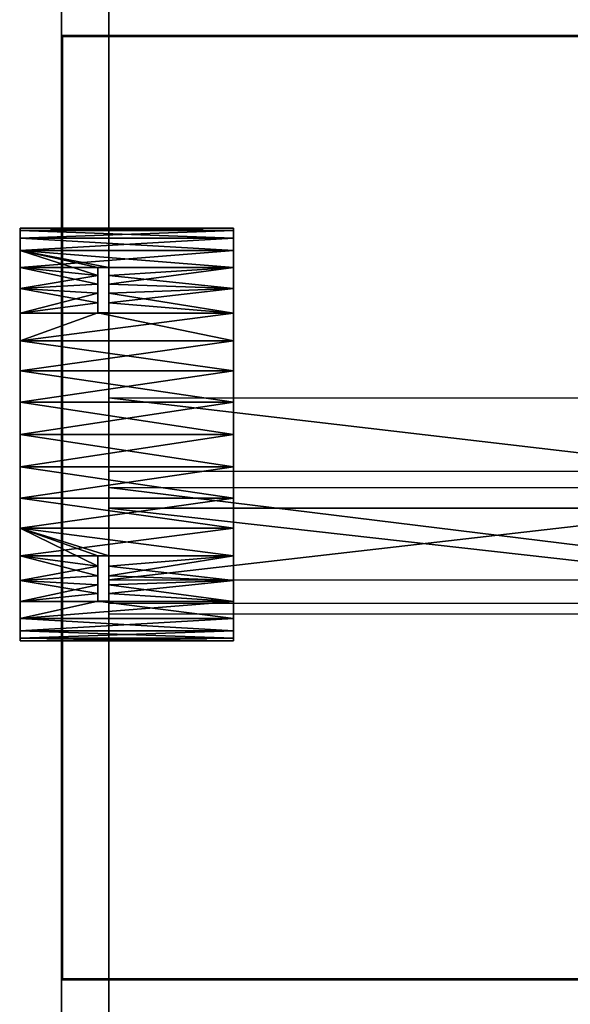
# Model space of a CAD drawing. Extents: x -4.6 to 26, y -2.8 to 21.5.
# Tile 253 of 256: x 5.6 to 11.1, y 5.7 to 15.6. Entities that reach past the tile are written whole.
import ezdxf

# ---------------------------------------------------------------- set-up
doc = ezdxf.new("R2010")
doc.units = 0

# ---------------------------------------------------------------- blocks, each defined once
blk = doc.blocks.new('Box-47232cab-f278-462b-90e7-30039a0877d6')
at = {"color": 253, "linetype": 'Continuous', "true_color": 0xa0a0a0, "transparency": 33554687}
mesh = blk.add_polyface(dxfattribs=at)
corners = [(6, 0, 43.99), (16.38, 0, 43.99), (16.38, 5.97, 43.99), (6, 5.97, 43.99), (6, 0, 44), (16.38, 0, 44), (16.38, 5.97, 44), (6, 5.97, 44)]
mesh.append_faces([[corners[k] for k in face] for face in [(0, 1, 2, 3), (4, 5, 6, 7), (0, 1, 5, 4), (1, 2, 6, 5), (2, 3, 7, 6), (3, 0, 4, 7)]], dxfattribs={"color": 253})
blk = doc.blocks.new('Box-80e58fef-e3df-4269-b00b-080e6a08c7a6')
at = {"color": 253, "linetype": 'Continuous', "true_color": 0xa0a0a0, "transparency": 33554687}
mesh = blk.add_polyface(dxfattribs=at)
corners = [(0, 0, 43.99), (6, 0, 43.99), (6, 21.5, 43.99), (0, 21.5, 43.99), (0, 0, 44), (6, 0, 44), (6, 21.5, 44), (0, 21.5, 44)]
mesh.append_faces([[corners[k] for k in face] for face in [(0, 1, 2, 3), (4, 5, 6, 7), (0, 1, 5, 4), (1, 2, 6, 5), (2, 3, 7, 6), (3, 0, 4, 7)]], dxfattribs={"color": 253})
blk = doc.blocks.new('Box-bc52bd21-5882-4a96-b438-ab2058418cce')
at = {"color": 253, "linetype": 'Continuous', "true_color": 0xa0a0a0, "transparency": 33554687}
mesh = blk.add_polyface(dxfattribs=at)
corners = [(6, 15.4, 43.99), (16.38, 15.4, 43.99), (16.38, 21.5, 43.99), (6, 21.5, 43.99), (6, 15.4, 44), (16.38, 15.4, 44), (16.38, 21.5, 44), (6, 21.5, 44)]
mesh.append_faces([[corners[k] for k in face] for face in [(0, 1, 2, 3), (4, 5, 6, 7), (0, 1, 5, 4), (1, 2, 6, 5), (2, 3, 7, 6), (3, 0, 4, 7)]], dxfattribs={"color": 253})
blk = doc.blocks.new('Box-1fee2a42-e275-4127-8f6c-d292cf303d67')
at = {"color": 253, "linetype": 'Continuous', "true_color": 0xa0a0a0, "transparency": 33554687}
mesh = blk.add_polyface(dxfattribs=at)
corners = [(6, 5.97, 43.99), (6.01, 5.97, 43.99), (6.01, 15.4, 43.99), (6, 15.4, 43.99), (6, 5.97, 45.49), (6.01, 5.97, 45.49), (6.01, 15.4, 45.49), (6, 15.4, 45.49)]
mesh.append_faces([[corners[k] for k in face] for face in [(0, 1, 2, 3), (4, 5, 6, 7), (0, 1, 5, 4), (1, 2, 6, 5), (2, 3, 7, 6), (3, 0, 4, 7)]], dxfattribs={"color": 253})
blk = doc.blocks.new('Box-c0cedfec-ea01-4720-a42d-afb33c721ce2')
at = {"color": 253, "linetype": 'Continuous', "true_color": 0xa0a0a0, "transparency": 33554687}
mesh = blk.add_polyface(dxfattribs=at)
corners = [(6, 5.97, 43.99), (16.38, 5.97, 43.99), (16.38, 5.98, 43.99), (6, 5.98, 43.99), (6, 5.97, 45.49), (16.38, 5.97, 45.49), (16.38, 5.98, 45.49), (6, 5.98, 45.49)]
mesh.append_faces([[corners[k] for k in face] for face in [(0, 1, 2, 3), (4, 5, 6, 7), (0, 1, 5, 4), (1, 2, 6, 5), (2, 3, 7, 6), (3, 0, 4, 7)]], dxfattribs={"color": 253})
blk = doc.blocks.new('Box-620d5d26-03f3-4614-aa2d-8f4aa8ad6837')
at = {"color": 253, "linetype": 'Continuous', "true_color": 0xa0a0a0, "transparency": 33554687}
mesh = blk.add_polyface(dxfattribs=at)
corners = [(6, 15.4, 43.99), (16.38, 15.4, 43.99), (16.38, 15.41, 43.99), (6, 15.41, 43.99), (6, 15.4, 45.49), (16.38, 15.4, 45.49), (16.38, 15.41, 45.49), (6, 15.41, 45.49)]
mesh.append_faces([[corners[k] for k in face] for face in [(0, 1, 2, 3), (4, 5, 6, 7), (0, 1, 5, 4), (1, 2, 6, 5), (2, 3, 7, 6), (3, 0, 4, 7)]], dxfattribs={"color": 253})
blk = doc.blocks.new('Box-b2777d1b-6700-4c07-9ed4-cdda4fe2ae4e')
at = {"color": 253, "linetype": 'Continuous', "true_color": 0xa0a0a0, "transparency": 33554687}
mesh = blk.add_polyface(dxfattribs=at)
corners = [(0, 0), (26, 0), (26, 21.5), (0, 21.5), (0, 0, 0.01), (26, 0, 0.01), (26, 21.5, 0.01), (0, 21.5, 0.01)]
mesh.append_faces([[corners[k] for k in face] for face in [(0, 1, 2, 3), (4, 5, 6, 7), (0, 1, 5, 4), (1, 2, 6, 5), (2, 3, 7, 6), (3, 0, 4, 7)]], dxfattribs={"color": 253})
blk = doc.blocks.new('UpwardOpening-60f052f5-eb54-43b2-8836-ff4e944f2e5d')
at = {"linetype": 'Continuous', "transparency": 33554687}
for name in ['Box-80e58fef-e3df-4269-b00b-080e6a08c7a6', 'Box-bc52bd21-5882-4a96-b438-ab2058418cce', 'Box-620d5d26-03f3-4614-aa2d-8f4aa8ad6837', 'Box-1fee2a42-e275-4127-8f6c-d292cf303d67', 'Box-c0cedfec-ea01-4720-a42d-afb33c721ce2', 'Box-47232cab-f278-462b-90e7-30039a0877d6']:
    blk.add_blockref(name, (0, 0), dxfattribs=at)
blk = doc.blocks.new('252e5286-b107-4013-8f9c-7c7d792a756b')
at = {"linetype": 'Continuous', "transparency": 33554687}
for name in ['Box-80e58fef-e3df-4269-b00b-080e6a08c7a6', 'Box-b2777d1b-6700-4c07-9ed4-cdda4fe2ae4e', 'UpwardOpening-60f052f5-eb54-43b2-8836-ff4e944f2e5d', 'Box-bc52bd21-5882-4a96-b438-ab2058418cce', 'Box-620d5d26-03f3-4614-aa2d-8f4aa8ad6837', 'Box-1fee2a42-e275-4127-8f6c-d292cf303d67', 'Box-c0cedfec-ea01-4720-a42d-afb33c721ce2', 'Box-47232cab-f278-462b-90e7-30039a0877d6']:
    blk.add_blockref(name, (0, 0), dxfattribs=at)
blk = doc.blocks.new('f9596fbf-9172-4783-9521-5ee8aa7697d8')
at = {"color": 36, "transparency": 33554687}
mesh = blk.add_polyface(dxfattribs=at)
corners = [(13.443, -3.687, -15.106), (13.443, 0, -15.106), (13.443, 0, 15.106), (13.443, -3.958, 15.106), (13.443, -21.095, -13.734), (13.443, -18.975, -14.143), (13.443, -18.062, -11.309), (13.443, -20.159, -11.143), (13.443, -11.079, 13.492), (13.443, -8.583, 11.576), (13.443, -5.811, 16.497), (13.443, -8.238, 18.017), (13.443, -13.92, 14.847), (13.443, -11.622, 19.37), (13.443, -15.381, 20.007), (13.443, -19.208, 19.778), (13.443, -18.062, 15.503), (13.443, -22.897, 18.744), (13.443, -25.72, 17.358), (13.443, -22.205, 14.847), (13.443, -28.22, 15.419), (13.443, -25.045, 13.492), (13.443, -30.539, 13.114), (13.443, -27.541, 11.576), (13.443, -32.395, 10.809), (13.443, -29.457, 9.08), (13.443, -33.94, 7.768), (13.443, -30.409, 7.211), (13.443, -34.907, 4.463), (13.443, -31.303, 4.194), (13.443, -35.191, 0.591), (13.443, -31.385, 1.049), (13.443, -34.722, -2.717), (13.443, -33.645, -5.511), (13.443, -30.812, -2.045), (13.443, -30.007, -3.989), (13.443, -31.748, -8.308), (13.443, -28.908, -5.783), (13.443, -29.195, -10.518), (13.443, -27.541, -7.382), (13.443, -26.435, -12.052), (13.443, -25.942, -8.748), (13.443, -24.254, -12.904), (13.443, -24.148, -9.847), (13.443, -22.205, -10.652), (13.443, -5.715, -3.017), (13.443, -7.217, -5.783), (13.443, -7.168, -15.102), (13.443, -4.822), (13.443, -4.739, 3.146), (13.443, -5.313, 6.24), (13.443, -6.667, 9.08), (13.443, -9.383, -8.065), (13.443, -11.976, -9.847), (13.443, -10.417, -15.061), (13.443, -15.965, -11.143), (13.443, -13.714, -14.854), (13.443, -16.876, -14.477)]
mesh.append_faces([[corners[k] for k in face] for face in [(11, 15, 16, 11), (15, 18, 19, 15), (30, 33, 34, 30), (0, 3, 49, 0)]], dxfattribs={"vtx0": -1, "vtx1": -1, "vtx2": -1, "color": 36})
mesh.append_faces([[corners[k] for k in face] for face in [(0, 2, 3, 0), (4, 6, 7, 4), (8, 10, 11, 8), (11, 12, 8, 11), (11, 14, 15, 11), (11, 16, 12, 11), (15, 19, 16, 15), (18, 21, 19, 18), (20, 23, 21, 20), (22, 25, 23, 22), (24, 27, 25, 24), (26, 29, 27, 26), (28, 31, 29, 28), (30, 34, 31, 30), (33, 35, 34, 33), (33, 37, 35, 33), (36, 39, 37, 36), (38, 41, 39, 38), (40, 43, 41, 40), (42, 44, 43, 42), (42, 7, 44, 42), (45, 47, 0, 45), (0, 48, 45, 0), (0, 49, 48, 0), (3, 50, 49, 3), (3, 51, 50, 3), (3, 9, 51, 3), (52, 54, 47, 52), (47, 46, 52, 47), (53, 56, 54, 53), (55, 57, 56, 55), (6, 5, 57, 6)]], dxfattribs={"vtx0": -1, "vtx2": -1, "color": 36})
mesh.append_faces([[corners[k] for k in face] for face in [(4, 5, 6, 4), (8, 9, 10, 8), (18, 20, 21, 18), (20, 22, 23, 20), (22, 24, 25, 22), (24, 26, 27, 24), (26, 28, 29, 26), (28, 30, 31, 28), (33, 36, 37, 33), (36, 38, 39, 36), (38, 40, 41, 38), (40, 42, 43, 40), (42, 4, 7, 42), (45, 46, 47, 45), (3, 10, 9, 3), (52, 53, 54, 52), (53, 55, 56, 53), (55, 6, 57, 55)]], dxfattribs={"vtx1": -1, "vtx2": -1, "color": 36})
mesh.append_faces([[corners[k] for k in face] for face in [(0, 1, 2, 0), (11, 13, 14, 11), (15, 17, 18, 15), (30, 32, 33, 30)]], dxfattribs={"vtx2": -1, "color": 36})
at = {"color": 252, "transparency": 33554687}
mesh = blk.add_polyface(dxfattribs=at)
corners = [(-13.443, -4.822), (13.443, -4.822), (13.443, -4.739, 3.146), (-13.443, -4.739, 3.146)]
mesh.append_faces([[corners[k] for k in face] for face in [(3, 0, 2, 3)]], dxfattribs={"vtx1": -1, "color": 252})
mesh.append_faces([[corners[k] for k in face] for face in [(0, 1, 2, 0)]], dxfattribs={"vtx2": -1, "color": 252})
mesh = blk.add_polyface(dxfattribs=at)
corners = [(-13.443, -5.715, -3.017), (13.443, -5.715, -3.017), (13.443, -4.822), (-13.443, -4.822)]
mesh.append_faces([[corners[k] for k in face] for face in [(3, 0, 2, 3)]], dxfattribs={"vtx1": -1, "color": 252})
mesh.append_faces([[corners[k] for k in face] for face in [(0, 1, 2, 0)]], dxfattribs={"vtx2": -1, "color": 252})
at = {"color": 251, "transparency": 33554687}
mesh = blk.add_polyface(dxfattribs=at)
corners = [(13.761, -14.306, -2.427), (13.761, -14.031, -2.185), (15.971, -13.899, -2.057), (15.971, -14.601, -2.656), (15.971, -15.388, -3.138), (13.761, -14.596, -2.652), (13.443, -14.596, -2.652), (9.888, -14.601, -2.656), (13.443, -14.306, -2.427), (9.888, -13.899, -2.057), (13.443, -14.031, -2.185), (9.888, -15.388, -3.138), (13.443, -13.772, -1.925), (9.888, -13.3, -1.355), (13.443, -13.529, -1.65), (13.443, -13.304, -1.36), (9.888, -12.818, -0.569), (15.971, -12.818, -0.569), (13.761, -13.304, -1.36), (15.971, -13.3, -1.355), (13.761, -13.529, -1.65), (13.761, -13.772, -1.925), (13.761, -13.772, 6.127), (13.761, -14.031, 6.386), (15.971, -13.899, 6.259), (15.971, -13.3, 5.557), (13.761, -13.529, 5.852), (15.971, -12.818, 4.77), (13.761, -13.304, 5.562), (13.443, -13.304, 5.562), (9.888, -13.3, 5.557), (13.443, -13.529, 5.852), (9.888, -13.899, 6.259), (13.443, -13.772, 6.127), (13.443, -14.031, 6.386), (9.888, -12.818, 4.77), (13.443, -14.306, 6.629), (9.888, -14.601, 6.858), (13.443, -14.596, 6.854), (9.888, -15.388, 7.34), (15.971, -15.388, 7.34), (13.761, -14.596, 6.854), (15.971, -14.601, 6.858), (13.761, -14.306, 6.629), (15.971, -17.137, 7.908), (15.971, -16.24, 7.693), (9.888, -16.24, 7.693), (9.888, -17.137, 7.908), (9.888, -18.057, 7.981), (15.971, -18.057, 7.981), (15.971, -12.465, 3.918), (9.888, -12.465, 3.918), (15.971, -12.249, 1.181), (15.971, -12.465, 0.284), (9.888, -12.465, 0.284), (9.888, -12.249, 1.181), (9.888, -12.177, 2.101), (15.971, -12.177, 2.101), (9.888, -12.249, 3.021), (15.971, -12.249, 3.021), (15.971, -16.24, -3.491), (9.888, -16.24, -3.491), (15.971, -17.137, -3.707), (15.971, -18.057, -3.779), (9.888, -18.057, -3.779), (9.888, -17.137, -3.707)]
mesh.append_faces([[corners[k] for k in face] for face in [(0, 1, 2, 0), (0, 2, 3, 0), (3, 4, 5, 3), (3, 5, 0, 3), (6, 5, 7, 6), (7, 8, 6, 7), (7, 9, 10, 7), (7, 10, 8, 7), (5, 4, 11, 5), (5, 11, 7, 5), (12, 10, 9, 12), (9, 13, 14, 9), (9, 14, 12, 9), (13, 15, 14, 13), (13, 16, 17, 13), (13, 17, 15, 13), (17, 18, 15, 17), (17, 19, 20, 17), (17, 20, 18, 17), (19, 2, 21, 19), (19, 21, 20, 19), (2, 1, 21, 2), (22, 23, 24, 22), (24, 25, 26, 24), (24, 26, 22, 24), (25, 27, 28, 25), (25, 28, 26, 25), (29, 28, 30, 29), (30, 31, 29, 30), (30, 32, 33, 30), (30, 33, 31, 30), (32, 34, 33, 32), (28, 27, 35, 28), (28, 35, 30, 28), (36, 34, 32, 36), (36, 32, 37, 36), (37, 38, 36, 37), (37, 39, 40, 37), (37, 40, 38, 37), (40, 41, 38, 40), (40, 42, 43, 40), (40, 43, 41, 40), (42, 24, 23, 42), (42, 23, 43, 42)]], dxfattribs={"color": 251})
mesh.append_faces([[corners[k] for k in face] for face in [(44, 46, 47, 44), (47, 49, 44, 47), (46, 40, 39, 46), (35, 50, 51, 35), (52, 54, 55, 52), (55, 57, 52, 55), (56, 59, 57, 56), (58, 50, 59, 58), (54, 17, 16, 54), (11, 60, 61, 11), (62, 64, 65, 62), (65, 60, 62, 65)]], dxfattribs={"vtx0": -1, "color": 251})
mesh.append_faces([[corners[k] for k in face] for face in [(44, 45, 46, 44), (47, 48, 49, 47), (46, 45, 40, 46), (35, 27, 50, 35), (52, 53, 54, 52), (55, 56, 57, 55), (56, 58, 59, 56), (58, 51, 50, 58), (54, 53, 17, 54), (11, 4, 60, 11), (62, 63, 64, 62), (65, 61, 60, 65)]], dxfattribs={"vtx2": -1, "color": 251})
at = {"color": 254, "transparency": 33554687}
mesh = blk.add_polyface(dxfattribs=at)
corners = [(9.888, -23.649, 0.284), (9.888, -23.865, 1.181), (9.888, -23.937, 2.101), (9.888, -23.865, 3.021), (9.888, -23.649, 3.918), (9.888, -23.296, 4.77), (9.888, -23.296, -0.569), (9.888, -22.814, 5.557), (9.888, -22.814, -1.355), (9.888, -22.215, 6.259), (9.888, -22.215, -2.057), (9.888, -21.513, 6.858), (9.888, -21.513, -2.656), (9.888, -20.726, 7.34), (9.888, -20.726, -3.138), (9.888, -19.874, 7.693), (9.888, -19.874, -3.491), (9.888, -18.977, 7.908), (9.888, -18.977, -3.707), (9.888, -12.465, 3.918), (9.888, -12.249, 3.021), (9.888, -12.177, 2.101), (9.888, -12.249, 1.181), (9.888, -12.465, 0.284), (9.888, -12.818, -0.569), (9.888, -12.818, 4.77), (9.888, -13.3, -1.355), (9.888, -13.3, 5.557), (9.888, -13.899, -2.057), (9.888, -13.899, 6.259), (9.888, -14.601, -2.656), (9.888, -14.601, 6.858), (9.888, -15.388, -3.138), (9.888, -15.388, 7.34), (9.888, -16.24, -3.491), (9.888, -16.24, 7.693), (9.888, -17.137, -3.707), (9.888, -17.137, 7.908), (9.888, -18.057, -3.779), (9.888, -18.057, 7.981)]
mesh.append_faces([[corners[k] for k in face] for face in [(0, 2, 3, 0), (0, 3, 4, 0), (4, 6, 0, 4), (5, 8, 6, 5), (7, 10, 8, 7), (9, 12, 10, 9), (11, 14, 12, 11), (13, 16, 14, 13), (15, 18, 16, 15), (19, 21, 22, 19), (19, 22, 23, 19), (23, 25, 19, 23), (24, 27, 25, 24), (26, 29, 27, 26), (28, 31, 29, 28), (30, 33, 31, 30), (32, 35, 33, 32), (34, 37, 35, 34), (36, 39, 37, 36), (38, 17, 39, 38)]], dxfattribs={"vtx0": -1, "vtx2": -1, "color": 254})
mesh.append_faces([[corners[k] for k in face] for face in [(4, 5, 6, 4), (5, 7, 8, 5), (7, 9, 10, 7), (9, 11, 12, 9), (11, 13, 14, 11), (13, 15, 16, 13), (15, 17, 18, 15), (23, 24, 25, 23), (24, 26, 27, 24), (26, 28, 29, 26), (28, 30, 31, 28), (30, 32, 33, 30), (32, 34, 35, 32), (34, 36, 37, 34), (36, 38, 39, 36), (38, 18, 17, 38)]], dxfattribs={"vtx1": -1, "vtx2": -1, "color": 254})
mesh.append_faces([[corners[k] for k in face] for face in [(0, 1, 2, 0), (19, 20, 21, 19)]], dxfattribs={"vtx2": -1, "color": 254})
at = {"color": 251, "transparency": 33554687}
mesh = blk.add_polyface(dxfattribs=at)
corners = [(15.971, -12.177, 2.101), (15.971, -12.249, 3.021), (15.971, -12.465, 3.918), (15.971, -12.249, 1.181), (15.971, -12.465, 0.284), (15.971, -12.818, 4.77), (15.971, -12.818, -0.569), (15.971, -13.3, 5.557), (15.971, -13.3, -1.355), (15.971, -13.899, 6.259), (15.971, -13.899, -2.057), (15.971, -14.601, 6.858), (15.971, -14.601, -2.656), (15.971, -15.388, 7.34), (15.971, -15.388, -3.138), (15.971, -16.24, 7.693), (15.971, -16.24, -3.491), (15.971, -17.137, 7.908), (15.971, -17.137, -3.707), (15.971, -18.057, 7.981), (15.971, -18.057, -3.779), (15.971, -18.977, 7.908), (15.971, -18.977, -3.707), (15.971, -23.937, 2.101), (15.971, -23.865, 1.181), (15.971, -23.649, 0.284), (15.971, -23.865, 3.021), (15.971, -23.649, 3.918), (15.971, -23.296, -0.569), (15.971, -23.296, 4.77), (15.971, -22.814, -1.355), (15.971, -22.814, 5.557), (15.971, -22.215, -2.057), (15.971, -22.215, 6.259), (15.971, -21.513, -2.656), (15.971, -21.513, 6.858), (15.971, -20.726, -3.138), (15.971, -20.726, 7.34), (15.971, -19.874, -3.491), (15.971, -19.874, 7.693)]
mesh.append_faces([[corners[k] for k in face] for face in [(5, 6, 4, 5), (7, 8, 6, 7), (9, 10, 8, 9), (11, 12, 10, 11), (13, 14, 12, 13), (15, 16, 14, 15), (17, 18, 16, 17), (19, 20, 18, 19), (21, 22, 20, 21), (28, 29, 27, 28), (30, 31, 29, 30), (32, 33, 31, 32), (34, 35, 33, 34), (36, 37, 35, 36), (38, 39, 37, 38), (22, 21, 39, 22)]], dxfattribs={"vtx0": -1, "vtx2": -1, "color": 251})
mesh.append_faces([[corners[k] for k in face] for face in [(3, 0, 2, 3), (4, 3, 2, 4), (2, 5, 4, 2), (5, 7, 6, 5), (7, 9, 8, 7), (9, 11, 10, 9), (11, 13, 12, 11), (13, 15, 14, 13), (15, 17, 16, 15), (17, 19, 18, 17), (19, 21, 20, 19), (26, 23, 25, 26), (27, 26, 25, 27), (25, 28, 27, 25), (28, 30, 29, 28), (30, 32, 31, 30), (32, 34, 33, 32), (34, 36, 35, 34), (36, 38, 37, 36), (38, 22, 39, 38)]], dxfattribs={"vtx1": -1, "vtx2": -1, "color": 251})
mesh.append_faces([[corners[k] for k in face] for face in [(0, 1, 2, 0), (23, 24, 25, 23)]], dxfattribs={"vtx2": -1, "color": 251})
mesh = blk.add_polyface(dxfattribs=at)
corners = [(15.971, -18.977, -3.707), (15.971, -19.874, -3.491), (9.888, -19.874, -3.491), (9.888, -18.977, -3.707), (9.888, -18.057, -3.779), (15.971, -18.057, -3.779), (15.971, -20.726, -3.138), (9.888, -20.726, -3.138), (13.443, -21.808, -2.427), (13.443, -22.083, -2.185), (9.888, -22.215, -2.057), (9.888, -21.513, -2.656), (13.443, -21.518, -2.652), (13.761, -21.518, -2.652), (15.971, -21.513, -2.656), (13.761, -21.808, -2.427), (15.971, -22.215, -2.057), (13.761, -22.083, -2.185), (15.971, -22.814, -1.355), (15.971, -23.296, -0.569), (9.888, -23.296, -0.569), (9.888, -22.814, -1.355), (13.761, -22.342, -1.925), (13.761, -22.585, -1.65), (13.761, -22.81, -1.36), (13.443, -22.81, -1.36), (13.443, -22.585, -1.65), (13.443, -22.342, -1.925), (15.971, -23.649, 0.284), (9.888, -23.649, 0.284), (15.971, -23.865, 3.021), (15.971, -23.649, 3.918), (9.888, -23.649, 3.918), (9.888, -23.865, 3.021), (9.888, -23.937, 2.101), (15.971, -23.937, 2.101), (9.888, -23.865, 1.181), (15.971, -23.865, 1.181), (15.971, -23.296, 4.77), (9.888, -23.296, 4.77), (13.443, -22.342, 6.127), (13.443, -22.083, 6.386), (9.888, -22.215, 6.259), (9.888, -22.814, 5.557), (13.443, -22.585, 5.852), (13.443, -22.81, 5.562), (13.761, -22.81, 5.562), (15.971, -22.814, 5.557), (13.761, -22.585, 5.852), (15.971, -22.215, 6.259), (13.761, -22.342, 6.127), (13.761, -22.083, 6.386), (15.971, -21.513, 6.858), (15.971, -20.726, 7.34), (9.888, -20.726, 7.34), (9.888, -21.513, 6.858), (13.761, -21.808, 6.629), (13.761, -21.518, 6.854), (13.443, -21.518, 6.854), (13.443, -21.808, 6.629), (15.971, -19.874, 7.693), (9.888, -19.874, 7.693), (15.971, -18.977, 7.908), (15.971, -18.057, 7.981), (9.888, -18.057, 7.981), (9.888, -18.977, 7.908)]
mesh.append_faces([[corners[k] for k in face] for face in [(8, 9, 10, 8), (8, 10, 11, 8), (11, 12, 8, 11), (14, 15, 13, 14), (14, 16, 17, 14), (14, 17, 15, 14), (22, 17, 16, 22), (16, 18, 23, 16), (16, 23, 22, 16), (18, 24, 23, 18), (21, 26, 25, 21), (21, 10, 27, 21), (21, 27, 26, 21), (10, 9, 27, 10), (40, 41, 42, 40), (42, 43, 44, 42), (42, 44, 40, 42), (43, 45, 44, 43), (47, 48, 46, 47), (47, 49, 50, 47), (47, 50, 48, 47), (49, 51, 50, 49), (56, 51, 49, 56), (56, 49, 52, 56), (52, 57, 56, 52), (55, 59, 58, 55), (55, 42, 41, 55), (55, 41, 59, 55)]], dxfattribs={"color": 251})
mesh.append_faces([[corners[k] for k in face] for face in [(0, 2, 3, 0), (3, 5, 0, 3), (2, 6, 7, 2), (11, 13, 12, 11), (11, 6, 14, 11), (18, 20, 21, 18), (18, 25, 24, 18), (25, 18, 21, 25), (20, 28, 29, 20), (30, 32, 33, 30), (33, 35, 30, 33), (34, 37, 35, 34), (36, 28, 37, 36), (32, 38, 39, 32), (43, 46, 45, 43), (43, 38, 47, 43), (52, 54, 55, 52), (52, 58, 57, 52), (58, 52, 55, 58), (54, 60, 61, 54), (62, 64, 65, 62), (65, 60, 62, 65)]], dxfattribs={"vtx0": -1, "color": 251})
mesh.append_faces([[corners[k] for k in face] for face in [(0, 1, 2, 0), (3, 4, 5, 3), (2, 1, 6, 2), (11, 14, 13, 11), (11, 7, 6, 11), (18, 19, 20, 18), (20, 19, 28, 20), (30, 31, 32, 30), (33, 34, 35, 33), (34, 36, 37, 34), (36, 29, 28, 36), (32, 31, 38, 32), (43, 47, 46, 43), (43, 39, 38, 43), (52, 53, 54, 52), (54, 53, 60, 54), (62, 63, 64, 62), (65, 61, 60, 65)]], dxfattribs={"vtx2": -1, "color": 251})
at = {"color": 252, "transparency": 33554687}
mesh = blk.add_polyface(dxfattribs=at)
corners = [(-13.443, -31.385, 1.049), (13.443, -31.385, 1.049), (13.443, -30.812, -2.045), (-13.443, -30.812, -2.045)]
mesh.append_faces([[corners[k] for k in face] for face in [(3, 0, 2, 3)]], dxfattribs={"vtx1": -1, "color": 252})
mesh.append_faces([[corners[k] for k in face] for face in [(0, 1, 2, 0)]], dxfattribs={"vtx2": -1, "color": 252})
at = {"color": 36, "transparency": 33554687}
mesh = blk.add_polyface(dxfattribs=at)
corners = [(-13.443, -34.722, -2.717), (13.443, -34.722, -2.717), (13.443, -35.191, 0.591), (-13.443, -35.191, 0.591)]
mesh.append_faces([[corners[k] for k in face] for face in [(3, 0, 2, 3)]], dxfattribs={"vtx1": -1, "color": 36})
mesh.append_faces([[corners[k] for k in face] for face in [(0, 1, 2, 0)]], dxfattribs={"vtx2": -1, "color": 36})
blk = doc.blocks.new('aaba721a-2c9d-4816-80be-50b061474c58')
at = {"linetype": 'Continuous', "transparency": 33554687}
blk.add_blockref('252e5286-b107-4013-8f9c-7c7d792a756b', (0, 0), dxfattribs=at)
at = {"linetype": 'Continuous', "transparency": 33554687, "extrusion": (0, 1, 0), "xscale": 0.35081845, "yscale": 0.35081845, "zscale": 0.35081845}
blk.add_blockref('f9596fbf-9172-4783-9521-5ee8aa7697d8', (-11.19, 43.5, 10.685), dxfattribs=at)

msp = doc.modelspace()

# ---------------------------------------------------------------- block references
at = {"transparency": 33554687}
msp.add_blockref('aaba721a-2c9d-4816-80be-50b061474c58', (0, 0), dxfattribs=at)

doc.saveas('drawing.dxf')
